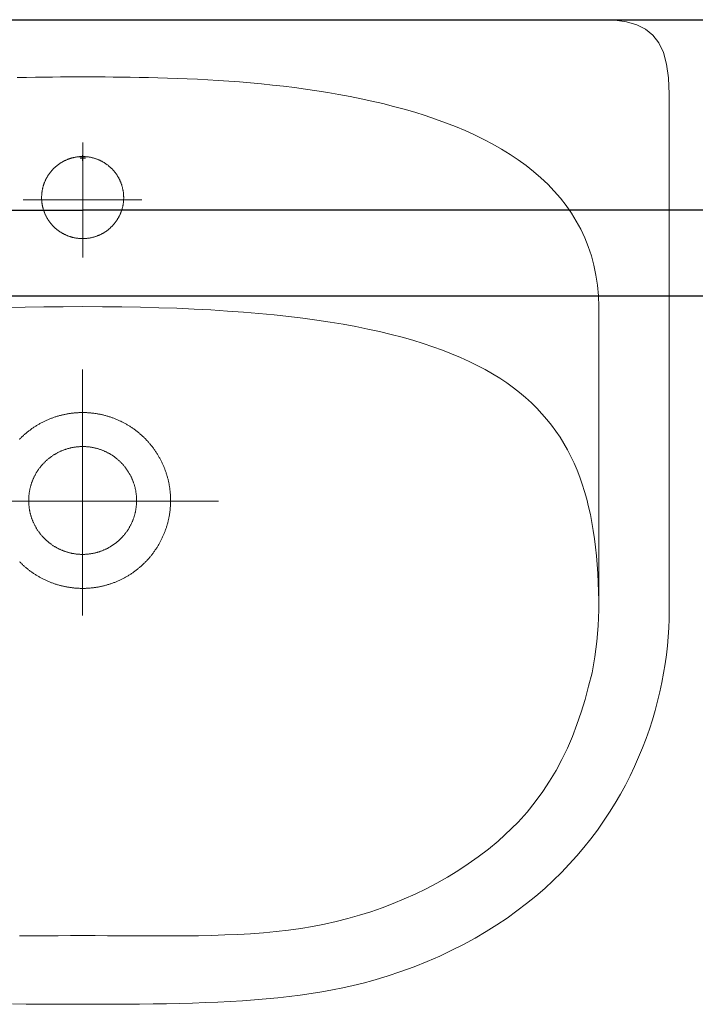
# Model space of a CAD drawing. Header units: centimetres. Extents: x 88729 to 133553, y -16225 to 14174.
# Tile 141 of 231: x 91573 to 91602, y -6668 to -6626. Entities that reach past the tile are written whole.
import ezdxf
from ezdxf.enums import TextEntityAlignment as Align

# ---------------------------------------------------------------- set-up
doc = ezdxf.new("R2010")
doc.units = ezdxf.units.CM
doc.layers.add('A-ARMATURA', color=252, linetype='Continuous', lineweight=5)
doc.layers.add('E_Istn_pozostaje', color=132, linetype='Continuous', lineweight=25)
doc.layers.add('E_PODKLAD', color=7, linetype='Continuous')
doc.layers.add('R-MET-IWE', color=252, linetype='Continuous')
doc.styles.get("Standard").update_dxf_attribs({"font": 'txt.shx'})

# ---------------------------------------------------------------- blocks, each defined once
blk = doc.blocks.new('RLX_F50_18W')
at = {"ltscale": 0.1}
for p, q in [((-5.9, -31.5), (-5.9, 31.5)), ((5.9, 31.5), (5.9, -31.5)), ((-2.224, 27.739), (-2.224, 0)), ((-2.224, -27.739), (-2.224, 0)), ((-0.118, 0), (0, 0)), ((0, -0.118), (0, 0.118)), ((0, 0), (0.118, 0))]:
    blk.add_line(p, q, dxfattribs=at)
at = {"ltscale": 0.1, "flags": 9}
blk.add_attdef('RLXLUM', (0, 0), '', height=0.1, dxfattribs=at)
blk = doc.blocks.new('A$C3A7D2EB8')
at = {"layer": 'A-ARMATURA'}
for p, q in [((1.75, 12.947), (1.75, 12.947)), ((2.3, 0.027), (2.3, 0.027))]:
    blk.add_line(p, q, dxfattribs=at)
for points in [[(2.986, -21.449), (2.406, -21.456), (1.816, -21.46), (1.217, -21.463), (0.609, -21.465), (-0.008, -21.465), (-0.008, -21.465), (-0.625, -21.465), (-1.233, -21.463), (-1.832, -21.46), (-2.421, -21.456), (-3.002, -21.449), (-3.573, -21.44), (-4.136, -21.428), (-4.689, -21.413), (-5.234, -21.394), (-5.77, -21.372), (-6.297, -21.345), (-6.816, -21.313), (-7.325, -21.277), (-7.827, -21.235), (-8.319, -21.188), (-8.804, -21.134), (-9.279, -21.075), (-9.747, -21.008), (-10.206, -20.934), (-10.657, -20.853), (-11.099, -20.764), (-11.534, -20.667), (-11.96, -20.561), (-12.379, -20.446), (-12.379, -20.446), (-12.982, -20.264), (-13.568, -20.068), (-14.137, -19.859), (-14.689, -19.639), (-15.225, -19.406), (-15.744, -19.162), (-16.246, -18.907), (-16.733, -18.641), (-17.203, -18.365), (-17.658, -18.08), (-18.097, -17.784), (-18.521, -17.48), (-18.929, -17.167), (-19.322, -16.846), (-19.701, -16.518), (-20.064, -16.181), (-20.413, -15.838), (-20.748, -15.488), (-21.069, -15.132), (-21.375, -14.771), (-21.668, -14.404), (-21.947, -14.032), (-22.212, -13.655), (-22.464, -13.274), (-22.703, -12.89), (-22.93, -12.502), (-23.143, -12.111), (-23.344, -11.717), (-23.532, -11.322), (-23.708, -10.925), (-23.872, -10.526), (-24.024, -10.127), (-24.165, -9.727), (-24.294, -9.327), (-24.411, -8.927), (-24.518, -8.528), (-24.613, -8.13), (-24.698, -7.734), (-24.772, -7.339), (-24.836, -6.947), (-24.889, -6.557), (-24.932, -6.171), (-24.966, -5.788), (-24.989, -5.409), (-25.003, -5.035), (-25.008, -4.665), (-25.008, -4.665), (-25.008, 17.362), (-24.981, 18.054), (-24.899, 18.645), (-24.762, 19.142), (-24.568, 19.551), (-24.315, 19.879), (-24.002, 20.133), (-23.629, 20.319), (-23.193, 20.443), (-22.695, 20.513), (-22.131, 20.535), (-0.008, 20.535), (22.115, 20.535)], [(2.786, 18.068), (2.395, 18.076), (2.015, 18.082), (1.646, 18.086), (1.289, 18.089), (0.944, 18.091), (0.613, 18.092), (0.295, 18.093), (-0.008, 18.093), (-0.008, 18.093), (-0.311, 18.093), (-0.628, 18.092), (-0.96, 18.091), (-1.304, 18.089), (-1.661, 18.086), (-2.03, 18.082), (-2.411, 18.076), (-2.802, 18.068), (-3.203, 18.059), (-3.613, 18.047), (-4.032, 18.032), (-4.459, 18.015), (-4.894, 17.994), (-5.335, 17.971), (-5.783, 17.944), (-6.236, 17.913), (-6.694, 17.878), (-7.156, 17.839), (-7.622, 17.795), (-8.09, 17.747), (-8.562, 17.694), (-9.034, 17.636), (-9.508, 17.572), (-9.983, 17.503), (-10.457, 17.427), (-10.93, 17.346), (-11.402, 17.258), (-11.871, 17.164), (-12.338, 17.063), (-12.802, 16.954), (-13.261, 16.838), (-13.716, 16.715), (-14.165, 16.584), (-14.608, 16.445), (-15.045, 16.297), (-15.475, 16.141), (-15.896, 15.976), (-16.31, 15.802), (-16.714, 15.619), (-17.108, 15.427), (-17.491, 15.224), (-17.864, 15.012), (-18.225, 14.789), (-18.574, 14.556), (-18.909, 14.312), (-19.231, 14.058), (-19.539, 13.792), (-19.832, 13.514), (-20.109, 13.225), (-20.37, 12.924), (-20.614, 12.611), (-20.841, 12.286), (-21.05, 11.947), (-21.24, 11.596), (-21.41, 11.232), (-21.561, 10.855), (-21.691, 10.464), (-21.799, 10.059), (-21.886, 9.64), (-21.95, 9.206), (-21.991, 8.758), (-22.008, 8.296), (-22.008, 8.296), (-22.008, -4.636), (-21.981, -5.32), (-21.924, -5.987), (-21.837, -6.649), (-21.72, -7.32), (-21.577, -7.901), (-21.424, -8.462), (-21.257, -9.005), (-21.077, -9.531), (-20.881, -10.041), (-20.668, -10.536), (-20.437, -11.017), (-20.186, -11.487), (-19.913, -11.945), (-19.617, -12.393), (-19.296, -12.832), (-18.95, -13.264), (-18.576, -13.689), (-17.721, -14.505), (-17.299, -14.846), (-16.87, -15.17), (-16.436, -15.476), (-15.997, -15.766), (-15.551, -16.039), (-15.101, -16.295), (-14.644, -16.536), (-14.183, -16.762), (-13.716, -16.972), (-13.244, -17.168), (-12.767, -17.348), (-12.285, -17.515), (-11.799, -17.668), (-11.307, -17.807), (-10.811, -17.932), (-10.311, -18.045), (-9.806, -18.145), (-9.297, -18.233), (-8.776, -18.303), (-8.246, -18.362), (-7.708, -18.412), (-7.163, -18.452), (-6.612, -18.484), (-6.058, -18.508), (-5.5, -18.526), (-4.94, -18.539), (-4.379, -18.546), (-3.819, -18.55), (-3.26, -18.55), (-2.704, -18.548), (-2.152, -18.545), (-1.605, -18.541), (-1.065, -18.538), (-0.532, -18.535), (-0.008, -18.535), (0.516, -18.535), (1.049, -18.538), (1.589, -18.541), (2.136, -18.545), (2.688, -18.548)], [(-0.008, 10.387), (-0.008, 15.291)], [(-2.53, 12.856), (2.53, 12.856)], [(-0.008, 8.296), (-0.85, 8.293), (-1.672, 8.284), (-2.472, 8.269), (-3.252, 8.249), (-4.012, 8.223), (-4.752, 8.19), (-5.472, 8.152), (-6.173, 8.108), (-6.854, 8.058), (-7.517, 8.002), (-8.16, 7.941), (-8.785, 7.873), (-9.392, 7.799), (-9.981, 7.719), (-10.552, 7.633), (-11.106, 7.541), (-11.642, 7.443), (-12.162, 7.339), (-12.665, 7.229), (-13.151, 7.113), (-13.621, 6.991), (-14.075, 6.862), (-14.513, 6.728), (-14.935, 6.587), (-15.343, 6.44), (-15.735, 6.287), (-16.113, 6.128), (-16.476, 5.962), (-16.825, 5.79), (-17.16, 5.613), (-17.481, 5.428), (-17.789, 5.238), (-18.084, 5.041), (-18.365, 4.838), (-18.634, 4.629), (-18.89, 4.413), (-19.134, 4.191), (-19.366, 3.962), (-19.586, 3.727), (-19.795, 3.486), (-19.992, 3.239), (-20.179, 2.985), (-20.355, 2.724), (-20.52, 2.457), (-20.675, 2.184), (-20.82, 1.904), (-20.955, 1.617), (-21.081, 1.325), (-21.197, 1.025), (-21.305, 0.719), (-21.404, 0.407), (-21.494, 0.088), (-21.576, -0.238), (-21.65, -0.57), (-21.716, -0.909), (-21.775, -1.255), (-21.826, -1.607), (-21.871, -1.966), (-21.909, -2.331), (-21.94, -2.703), (-21.965, -3.082), (-21.984, -3.468), (-21.997, -3.86), (-22.005, -4.259), (-22.008, -4.665)], [(3.237, 8.249), (2.457, 8.269), (1.656, 8.284), (0.835, 8.293), (-0.008, 8.296)], [(0, -4.88), (0, 5.618)], [(2.696, 2.634), (2.673, 2.658), (2.649, 2.682), (2.625, 2.705), (2.601, 2.729), (2.577, 2.752), (2.552, 2.775), (2.528, 2.797), (2.503, 2.82), (2.478, 2.842), (2.452, 2.864), (2.427, 2.886), (2.401, 2.908), (2.375, 2.929), (2.349, 2.95), (2.323, 2.971), (2.296, 2.992), (2.27, 3.012), (2.243, 3.032), (2.216, 3.052), (2.189, 3.072), (2.161, 3.092), (2.134, 3.111), (2.106, 3.13), (2.078, 3.148), (2.05, 3.167), (2.022, 3.185), (1.994, 3.203), (1.965, 3.221), (1.937, 3.238), (1.908, 3.256), (1.879, 3.272), (1.85, 3.289), (1.821, 3.306), (1.791, 3.322), (1.762, 3.338), (1.732, 3.353), (1.702, 3.369), (1.672, 3.384), (1.642, 3.399), (1.612, 3.413), (1.581, 3.427), (1.551, 3.441), (1.52, 3.455), (1.489, 3.469), (1.459, 3.482), (1.428, 3.495), (1.397, 3.507), (1.365, 3.52), (1.334, 3.532), (1.303, 3.544), (1.271, 3.555), (1.239, 3.566), (1.208, 3.577), (1.176, 3.588), (1.144, 3.598), (1.112, 3.608), (1.08, 3.618), (1.048, 3.628), (1.015, 3.637), (0.983, 3.646), (0.951, 3.655), (0.918, 3.663), (0.886, 3.671), (0.853, 3.679), (0.82, 3.686), (0.787, 3.694), (0.755, 3.7), (0.722, 3.707), (0.689, 3.713), (0.656, 3.719), (0.623, 3.725), (0.59, 3.731), (0.556, 3.736), (0.523, 3.74), (0.49, 3.745), (0.457, 3.749), (0.423, 3.753), (0.39, 3.757), (0.357, 3.76), (0.323, 3.763), (0.29, 3.766), (0.256, 3.768), (0.223, 3.771), (0.189, 3.772), (0.156, 3.774), (0.122, 3.775), (0.089, 3.776), (0.055, 3.777), (0.021, 3.777), (-0.012, 3.777), (-0.046, 3.777), (-0.079, 3.776), (-0.113, 3.775), (-0.146, 3.774), (-0.18, 3.773), (-0.213, 3.771), (-0.247, 3.769), (-0.28, 3.767), (-0.314, 3.764), (-0.347, 3.761), (-0.381, 3.758), (-0.414, 3.754), (-0.447, 3.75), (-0.481, 3.746), (-0.514, 3.742), (-0.547, 3.737), (-0.58, 3.732), (-0.614, 3.727), (-0.647, 3.721), (-0.68, 3.715), (-0.713, 3.709), (-0.746, 3.702), (-0.778, 3.695), (-0.811, 3.688), (-0.844, 3.681), (-0.877, 3.673), (-0.909, 3.665), (-0.942, 3.657), (-0.974, 3.648), (-1.007, 3.64), (-1.039, 3.63), (-1.071, 3.621), (-1.103, 3.611), (-1.135, 3.601), (-1.167, 3.591), (-1.199, 3.58), (-1.231, 3.569), (-1.262, 3.558), (-1.294, 3.547), (-1.325, 3.535), (-1.357, 3.523), (-1.388, 3.511), (-1.419, 3.498), (-1.45, 3.485), (-1.481, 3.472), (-1.512, 3.459), (-1.542, 3.445), (-1.573, 3.431), (-1.603, 3.417), (-1.634, 3.403), (-1.664, 3.388), (-1.694, 3.373), (-1.724, 3.358), (-1.753, 3.342), (-1.783, 3.326), (-1.812, 3.31), (-1.842, 3.294), (-1.871, 3.277), (-1.9, 3.26), (-1.929, 3.243), (-1.958, 3.226), (-1.986, 3.208), (-2.014, 3.19), (-2.043, 3.172), (-2.071, 3.154), (-2.099, 3.135), (-2.126, 3.116), (-2.154, 3.097), (-2.181, 3.077), (-2.209, 3.058), (-2.236, 3.038), (-2.262, 3.018), (-2.289, 2.997), (-2.316, 2.977), (-2.342, 2.956), (-2.368, 2.935), (-2.394, 2.914), (-2.42, 2.892), (-2.445, 2.87), (-2.471, 2.848), (-2.496, 2.826), (-2.521, 2.804), (-2.545, 2.781), (-2.57, 2.758), (-2.594, 2.735), (-2.618, 2.712), (-2.642, 2.688), (-2.666, 2.664), (-2.69, 2.64), (-2.713, 2.616), (-2.736, 2.592), (-2.759, 2.567), (-2.781, 2.542), (-2.804, 2.517), (-2.826, 2.492), (-2.848, 2.467), (-2.87, 2.441), (-2.891, 2.415), (-2.912, 2.389), (-2.933, 2.363), (-2.954, 2.337), (-2.975, 2.31), (-2.995, 2.284), (-3.015, 2.257), (-3.035, 2.23), (-3.055, 2.202), (-3.074, 2.175), (-3.093, 2.147), (-3.112, 2.12), (-3.13, 2.092), (-3.149, 2.064), (-3.167, 2.035), (-3.185, 2.007), (-3.202, 1.978), (-3.22, 1.95), (-3.237, 1.921), (-3.254, 1.892), (-3.27, 1.863), (-3.286, 1.833), (-3.302, 1.804), (-3.318, 1.774), (-3.334, 1.744), (-3.349, 1.714), (-3.364, 1.684), (-3.379, 1.654), (-3.393, 1.624), (-3.407, 1.593), (-3.421, 1.563), (-3.435, 1.532), (-3.448, 1.501), (-3.461, 1.47), (-3.474, 1.439), (-3.486, 1.408), (-3.499, 1.377), (-3.511, 1.346), (-3.522, 1.314), (-3.534, 1.283), (-3.545, 1.251), (-3.555, 1.219), (-3.566, 1.187), (-3.576, 1.155), (-3.586, 1.123), (-3.596, 1.091), (-3.605, 1.059), (-3.614, 1.027), (-3.623, 0.994), (-3.632, 0.962), (-3.64, 0.929), (-3.648, 0.897), (-3.655, 0.864), (-3.663, 0.831), (-3.67, 0.798), (-3.677, 0.766), (-3.683, 0.733), (-3.689, 0.7), (-3.695, 0.667), (-3.701, 0.633), (-3.706, 0.6), (-3.711, 0.567), (-3.716, 0.534), (-3.72, 0.501), (-3.724, 0.467), (-3.728, 0.434), (-3.731, 0.401), (-3.735, 0.367), (-3.737, 0.334), (-3.74, 0.3), (-3.742, 0.267), (-3.744, 0.233), (-3.746, 0.2), (-3.747, 0.166), (-3.748, 0.133), (-3.749, 0.099), (-3.75, 0.066), (-3.75, 0.032), (-3.75, -0.002), (-3.749, -0.035), (-3.749, -0.069), (-3.748, -0.102), (-3.746, -0.136), (-3.745, -0.169), (-3.743, -0.203), (-3.741, -0.236), (-3.738, -0.27), (-3.735, -0.303), (-3.732, -0.337), (-3.729, -0.37), (-3.725, -0.403), (-3.721, -0.437), (-3.717, -0.47), (-3.712, -0.503), (-3.707, -0.536), (-3.702, -0.57), (-3.697, -0.603), (-3.691, -0.636), (-3.685, -0.669), (-3.678, -0.702), (-3.672, -0.735), (-3.665, -0.767), (-3.658, -0.8), (-3.65, -0.833), (-3.642, -0.866), (-3.634, -0.898), (-3.626, -0.931), (-3.617, -0.963), (-3.608, -0.995), (-3.599, -1.028), (-3.589, -1.06), (-3.579, -1.092), (-3.569, -1.124), (-3.559, -1.156), (-3.548, -1.188), (-3.537, -1.219), (-3.525, -1.251), (-3.514, -1.282), (-3.502, -1.314), (-3.49, -1.345), (-3.477, -1.376), (-3.465, -1.407), (-3.452, -1.438), (-3.439, -1.469), (-3.425, -1.5), (-3.411, -1.53), (-3.397, -1.561), (-3.383, -1.591), (-3.368, -1.621), (-3.353, -1.652), (-3.338, -1.681), (-3.323, -1.711), (-3.307, -1.741), (-3.291, -1.77), (-3.275, -1.8), (-3.258, -1.829), (-3.242, -1.858), (-3.225, -1.887), (-3.207, -1.916), (-3.19, -1.945), (-3.172, -1.973), (-3.154, -2.001), (-3.136, -2.029), (-3.117, -2.057), (-3.098, -2.085), (-3.079, -2.113), (-3.06, -2.14), (-3.041, -2.168), (-3.021, -2.195), (-3.001, -2.222), (-2.981, -2.248), (-2.96, -2.275), (-2.939, -2.301), (-2.918, -2.328), (-2.897, -2.354), (-2.876, -2.38), (-2.854, -2.405), (-2.832, -2.431), (-2.81, -2.456), (-2.788, -2.481), (-2.765, -2.506), (-2.742, -2.53), (-2.719, -2.555), (-2.696, -2.579), (-2.673, -2.603), (-2.649, -2.627), (-2.625, -2.651), (-2.601, -2.674), (-2.577, -2.697), (-2.552, -2.72), (-2.528, -2.743), (-2.503, -2.765), (-2.478, -2.788), (-2.452, -2.81), (-2.427, -2.832), (-2.401, -2.853), (-2.375, -2.874), (-2.349, -2.896), (-2.323, -2.917), (-2.297, -2.937), (-2.27, -2.958), (-2.243, -2.978), (-2.216, -2.998), (-2.189, -3.018), (-2.162, -3.037), (-2.134, -3.056), (-2.107, -3.075), (-2.079, -3.094), (-2.051, -3.112), (-2.023, -3.131), (-1.994, -3.149), (-1.966, -3.166), (-1.937, -3.184), (-1.908, -3.201), (-1.879, -3.218), (-1.85, -3.235), (-1.821, -3.251), (-1.791, -3.267), (-1.762, -3.283), (-1.732, -3.299), (-1.702, -3.314), (-1.672, -3.329), (-1.642, -3.344), (-1.612, -3.359), (-1.582, -3.373), (-1.551, -3.387), (-1.521, -3.401), (-1.49, -3.414), (-1.459, -3.427), (-1.428, -3.44), (-1.397, -3.453), (-1.366, -3.465), (-1.334, -3.477), (-1.303, -3.489), (-1.271, -3.501), (-1.24, -3.512), (-1.208, -3.523), (-1.176, -3.534), (-1.144, -3.544), (-1.112, -3.554), (-1.08, -3.564), (-1.048, -3.573), (-1.016, -3.583), (-0.983, -3.592), (-0.951, -3.6), (-0.919, -3.609), (-0.886, -3.617), (-0.853, -3.624), (-0.821, -3.632), (-0.788, -3.639), (-0.755, -3.646), (-0.722, -3.653), (-0.689, -3.659), (-0.656, -3.665), (-0.623, -3.671), (-0.59, -3.676), (-0.557, -3.681), (-0.523, -3.686), (-0.49, -3.691), (-0.457, -3.695), (-0.424, -3.699), (-0.39, -3.702), (-0.357, -3.706), (-0.323, -3.709), (-0.29, -3.712), (-0.256, -3.714), (-0.223, -3.716), (-0.189, -3.718), (-0.156, -3.72), (-0.122, -3.721), (-0.089, -3.722), (-0.055, -3.722), (-0.022, -3.723), (0.012, -3.723), (0.045, -3.723), (0.079, -3.722), (0.112, -3.721), (0.146, -3.72), (0.18, -3.719), (0.213, -3.717), (0.247, -3.715), (0.28, -3.712), (0.314, -3.71), (0.347, -3.707), (0.38, -3.703), (0.414, -3.7), (0.447, -3.696), (0.48, -3.692), (0.514, -3.687), (0.547, -3.683), (0.58, -3.678), (0.613, -3.672), (0.646, -3.667), (0.679, -3.661), (0.712, -3.655), (0.745, -3.648), (0.778, -3.641), (0.811, -3.634), (0.844, -3.627), (0.876, -3.619), (0.909, -3.611), (0.941, -3.603), (0.974, -3.594), (1.006, -3.585), (1.039, -3.576), (1.071, -3.567), (1.103, -3.557), (1.135, -3.547), (1.167, -3.537), (1.199, -3.526), (1.23, -3.515), (1.262, -3.504), (1.294, -3.493), (1.325, -3.481), (1.356, -3.469), (1.388, -3.457), (1.419, -3.444), (1.45, -3.431), (1.481, -3.418), (1.511, -3.405), (1.542, -3.391), (1.573, -3.377), (1.603, -3.363), (1.633, -3.348), (1.663, -3.334), (1.693, -3.319), (1.723, -3.303), (1.753, -3.288), (1.783, -3.272), (1.812, -3.256), (1.841, -3.24), (1.871, -3.223), (1.9, -3.206), (1.928, -3.189), (1.957, -3.172), (1.986, -3.154), (2.014, -3.136), (2.042, -3.118), (2.07, -3.099), (2.098, -3.081), (2.126, -3.062), (2.154, -3.043), (2.181, -3.023), (2.208, -3.004), (2.235, -2.984), (2.262, -2.964), (2.289, -2.943), (2.315, -2.923), (2.342, -2.902), (2.368, -2.881), (2.394, -2.859), (2.419, -2.838), (2.445, -2.816), (2.47, -2.794), (2.495, -2.772), (2.52, -2.75), (2.545, -2.727), (2.57, -2.704), (2.594, -2.681), (2.618, -2.658), (2.642, -2.634), (2.666, -2.61), (2.689, -2.586)], [(4.88, 0), (-5.799, 0)]]:
    blk.add_lwpolyline(points, dxfattribs=at)
for points in [[(1.75, 12.945), (1.75, 12.968), (1.749, 12.991), (1.748, 13.014), (1.747, 13.037), (1.746, 13.059), (1.745, 13.082), (1.743, 13.105), (1.74, 13.128), (1.738, 13.151), (1.735, 13.173), (1.732, 13.196), (1.729, 13.219), (1.725, 13.241), (1.721, 13.264), (1.717, 13.286), (1.712, 13.309), (1.707, 13.331), (1.702, 13.354), (1.696, 13.376), (1.691, 13.398), (1.685, 13.42), (1.678, 13.442), (1.672, 13.464), (1.665, 13.486), (1.658, 13.508), (1.65, 13.529), (1.642, 13.551), (1.634, 13.572), (1.626, 13.594), (1.617, 13.615), (1.608, 13.636), (1.599, 13.657), (1.59, 13.678), (1.58, 13.699), (1.57, 13.719), (1.56, 13.74), (1.549, 13.76), (1.539, 13.78), (1.528, 13.8), (1.516, 13.82), (1.505, 13.84), (1.493, 13.86), (1.481, 13.879), (1.469, 13.898), (1.456, 13.917), (1.443, 13.936), (1.43, 13.955), (1.417, 13.974), (1.403, 13.992), (1.389, 14.011), (1.375, 14.029), (1.361, 14.047), (1.347, 14.064), (1.332, 14.082), (1.317, 14.099), (1.302, 14.116), (1.286, 14.133), (1.271, 14.15), (1.255, 14.167), (1.239, 14.183), (1.222, 14.199), (1.206, 14.215), (1.189, 14.231), (1.172, 14.246), (1.155, 14.261), (1.138, 14.276), (1.12, 14.291), (1.103, 14.306), (1.085, 14.32), (1.067, 14.334), (1.049, 14.348), (1.03, 14.362), (1.012, 14.375), (0.993, 14.388), (0.974, 14.401), (0.955, 14.413), (0.935, 14.426), (0.916, 14.438), (0.896, 14.45), (0.877, 14.461), (0.857, 14.473), (0.837, 14.484), (0.817, 14.495), (0.796, 14.505), (0.776, 14.516), (0.755, 14.526), (0.734, 14.535), (0.714, 14.545), (0.693, 14.554), (0.671, 14.563), (0.65, 14.572), (0.629, 14.58), (0.608, 14.588), (0.586, 14.596), (0.564, 14.603), (0.543, 14.611), (0.521, 14.618), (0.499, 14.624), (0.477, 14.631), (0.455, 14.637), (0.433, 14.643), (0.41, 14.648), (0.388, 14.653), (0.366, 14.658), (0.343, 14.663), (0.321, 14.667), (0.298, 14.671), (0.276, 14.675), (0.253, 14.679), (0.23, 14.682), (0.208, 14.685), (0.185, 14.687), (0.162, 14.689), (0.139, 14.691), (0.116, 14.693), (0.094, 14.694), (0.071, 14.696), (0.048, 14.696), (0.025, 14.697), (0.002, 14.697), (-0.021, 14.697), (-0.044, 14.696), (-0.067, 14.696), (-0.09, 14.695), (-0.112, 14.693), (-0.135, 14.692), (-0.158, 14.69), (-0.181, 14.688), (-0.204, 14.685), (-0.226, 14.682), (-0.249, 14.679), (-0.272, 14.676), (-0.294, 14.672), (-0.317, 14.668), (-0.339, 14.664), (-0.362, 14.659), (-0.384, 14.654), (-0.407, 14.649), (-0.429, 14.644), (-0.451, 14.638), (-0.473, 14.632), (-0.495, 14.625), (-0.517, 14.619), (-0.539, 14.612), (-0.561, 14.605), (-0.582, 14.597), (-0.604, 14.59), (-0.625, 14.581), (-0.647, 14.573), (-0.668, 14.565), (-0.689, 14.556), (-0.71, 14.547), (-0.731, 14.537), (-0.752, 14.527), (-0.772, 14.517), (-0.793, 14.507), (-0.813, 14.497), (-0.833, 14.486), (-0.853, 14.475), (-0.873, 14.464), (-0.893, 14.452), (-0.913, 14.44), (-0.932, 14.428), (-0.951, 14.416), (-0.971, 14.403), (-0.989, 14.39), (-1.008, 14.377), (-1.027, 14.364), (-1.045, 14.35), (-1.064, 14.337), (-1.082, 14.323), (-1.1, 14.308), (-1.117, 14.294), (-1.135, 14.279), (-1.152, 14.264), (-1.169, 14.249), (-1.186, 14.234), (-1.203, 14.218), (-1.22, 14.202), (-1.236, 14.186), (-1.252, 14.17), (-1.268, 14.153), (-1.284, 14.136), (-1.299, 14.12), (-1.314, 14.103), (-1.329, 14.085), (-1.344, 14.068), (-1.359, 14.05), (-1.373, 14.032), (-1.387, 14.014), (-1.401, 13.996), (-1.415, 13.977), (-1.428, 13.959), (-1.441, 13.94), (-1.454, 13.921), (-1.467, 13.902), (-1.479, 13.883), (-1.491, 13.863), (-1.503, 13.844), (-1.515, 13.824), (-1.526, 13.804), (-1.537, 13.784), (-1.548, 13.764), (-1.558, 13.743), (-1.569, 13.723), (-1.579, 13.702), (-1.588, 13.682), (-1.598, 13.661), (-1.607, 13.64), (-1.616, 13.619), (-1.625, 13.598), (-1.633, 13.576), (-1.641, 13.555), (-1.649, 13.533), (-1.656, 13.512), (-1.664, 13.49), (-1.671, 13.468), (-1.677, 13.446), (-1.684, 13.424), (-1.69, 13.402), (-1.696, 13.38), (-1.701, 13.358), (-1.706, 13.335), (-1.711, 13.313), (-1.716, 13.291), (-1.72, 13.268), (-1.724, 13.246), (-1.728, 13.223), (-1.732, 13.2), (-1.735, 13.178), (-1.738, 13.155), (-1.74, 13.132), (-1.742, 13.109), (-1.744, 13.087), (-1.746, 13.064), (-1.748, 13.041), (-1.749, 13.018), (-1.749, 12.995), (-1.75, 12.972), (-1.75, 12.949), (-1.75, 12.926), (-1.75, 12.903), (-1.749, 12.881), (-1.748, 12.858), (-1.746, 12.835), (-1.745, 12.812), (-1.743, 12.789), (-1.741, 12.766), (-1.738, 12.744), (-1.735, 12.721), (-1.732, 12.698), (-1.729, 12.676), (-1.725, 12.653), (-1.721, 12.63), (-1.717, 12.608), (-1.712, 12.585), (-1.707, 12.563), (-1.702, 12.541), (-1.697, 12.519), (-1.691, 12.496), (-1.685, 12.474), (-1.679, 12.452), (-1.672, 12.43), (-1.665, 12.408), (-1.658, 12.387), (-1.65, 12.365), (-1.643, 12.344), (-1.635, 12.322), (-1.626, 12.301), (-1.618, 12.28), (-1.609, 12.258), (-1.6, 12.237), (-1.59, 12.216), (-1.581, 12.196), (-1.571, 12.175), (-1.56, 12.155), (-1.55, 12.134), (-1.539, 12.114), (-1.528, 12.094), (-1.517, 12.074), (-1.505, 12.054), (-1.493, 12.035), (-1.481, 12.015), (-1.469, 11.996), (-1.456, 11.977), (-1.444, 11.958), (-1.43, 11.939), (-1.417, 11.92), (-1.404, 11.902), (-1.39, 11.884), (-1.376, 11.866), (-1.361, 11.848), (-1.347, 11.83), (-1.332, 11.812), (-1.317, 11.795), (-1.302, 11.778), (-1.287, 11.761), (-1.271, 11.744), (-1.255, 11.728), (-1.239, 11.711), (-1.223, 11.695), (-1.206, 11.679), (-1.19, 11.664), (-1.173, 11.648), (-1.156, 11.633), (-1.138, 11.618), (-1.121, 11.603), (-1.103, 11.589), (-1.085, 11.574), (-1.067, 11.56), (-1.049, 11.546), (-1.031, 11.533), (-1.012, 11.519), (-0.993, 11.506), (-0.974, 11.493), (-0.955, 11.481), (-0.936, 11.468), (-0.916, 11.456), (-0.897, 11.444), (-0.877, 11.433), (-0.857, 11.421), (-0.837, 11.41), (-0.817, 11.4), (-0.797, 11.389), (-0.776, 11.379), (-0.756, 11.369), (-0.735, 11.359), (-0.714, 11.349), (-0.693, 11.34), (-0.672, 11.331), (-0.651, 11.323), (-0.629, 11.314), (-0.608, 11.306), (-0.586, 11.298), (-0.565, 11.291), (-0.543, 11.284), (-0.521, 11.277), (-0.499, 11.27), (-0.477, 11.263), (-0.455, 11.257), (-0.433, 11.252), (-0.411, 11.246), (-0.389, 11.241), (-0.366, 11.236), (-0.344, 11.231), (-0.321, 11.227), (-0.299, 11.223), (-0.276, 11.219), (-0.254, 11.216), (-0.231, 11.212), (-0.208, 11.21), (-0.185, 11.207), (-0.163, 11.205), (-0.14, 11.203), (-0.117, 11.201), (-0.094, 11.2), (-0.071, 11.199), (-0.048, 11.198), (-0.025, 11.197), (-0.002, 11.197), (0.02, 11.197), (0.043, 11.198), (0.066, 11.198), (0.089, 11.199), (0.112, 11.201), (0.135, 11.202), (0.158, 11.204), (0.18, 11.206), (0.203, 11.209), (0.226, 11.212), (0.249, 11.215), (0.271, 11.218), (0.294, 11.222), (0.316, 11.226), (0.339, 11.23), (0.361, 11.235), (0.384, 11.24), (0.406, 11.245), (0.428, 11.25), (0.45, 11.256), (0.473, 11.262), (0.495, 11.269), (0.517, 11.275), (0.538, 11.282), (0.56, 11.289), (0.582, 11.297), (0.603, 11.305), (0.625, 11.313), (0.646, 11.321), (0.667, 11.329), (0.688, 11.338), (0.709, 11.348), (0.73, 11.357), (0.751, 11.367), (0.772, 11.377), (0.792, 11.387), (0.813, 11.397), (0.833, 11.408), (0.853, 11.419), (0.873, 11.43), (0.893, 11.442), (0.912, 11.454), (0.932, 11.466), (0.951, 11.478), (0.97, 11.491), (0.989, 11.504), (1.008, 11.517), (1.027, 11.53), (1.045, 11.544), (1.063, 11.557), (1.081, 11.571), (1.099, 11.586), (1.117, 11.6), (1.135, 11.615), (1.152, 11.63), (1.169, 11.645), (1.186, 11.66), (1.203, 11.676), (1.219, 11.692), (1.236, 11.708), (1.252, 11.724), (1.268, 11.741), (1.283, 11.757), (1.299, 11.774), (1.314, 11.792), (1.329, 11.809), (1.344, 11.826), (1.358, 11.844), (1.373, 11.862), (1.387, 11.88), (1.401, 11.898), (1.414, 11.917), (1.428, 11.935), (1.441, 11.954), (1.454, 11.973), (1.466, 11.992), (1.479, 12.011), (1.491, 12.031), (1.503, 12.05), (1.514, 12.07), (1.525, 12.09), (1.537, 12.11), (1.547, 12.13), (1.558, 12.15), (1.568, 12.171), (1.578, 12.192), (1.588, 12.212), (1.597, 12.233), (1.607, 12.254), (1.616, 12.275), (1.624, 12.296), (1.633, 12.318), (1.641, 12.339), (1.649, 12.361), (1.656, 12.382), (1.663, 12.404), (1.67, 12.426), (1.677, 12.448), (1.683, 12.47), (1.689, 12.492), (1.695, 12.514), (1.701, 12.536), (1.706, 12.559), (1.711, 12.581), (1.716, 12.603), (1.72, 12.626), (1.724, 12.648), (1.728, 12.671), (1.731, 12.694), (1.734, 12.716), (1.737, 12.739), (1.74, 12.762), (1.742, 12.785), (1.744, 12.807), (1.746, 12.83), (1.747, 12.853), (1.748, 12.876), (1.749, 12.899), (1.75, 12.922), (1.75, 12.945)], [(2.3, 0.024), (2.3, 0.051), (2.299, 0.077), (2.299, 0.103), (2.297, 0.13), (2.296, 0.156), (2.295, 0.182), (2.293, 0.208), (2.29, 0.234), (2.288, 0.26), (2.285, 0.287), (2.282, 0.313), (2.279, 0.339), (2.275, 0.365), (2.271, 0.391), (2.267, 0.417), (2.262, 0.443), (2.257, 0.468), (2.252, 0.494), (2.246, 0.52), (2.241, 0.545), (2.235, 0.571), (2.228, 0.596), (2.222, 0.622), (2.215, 0.647), (2.207, 0.673), (2.2, 0.698), (2.192, 0.723), (2.184, 0.748), (2.176, 0.773), (2.167, 0.797), (2.158, 0.822), (2.149, 0.847), (2.139, 0.871), (2.13, 0.896), (2.119, 0.92), (2.109, 0.944), (2.099, 0.968), (2.088, 0.992), (2.076, 1.016), (2.065, 1.039), (2.053, 1.063), (2.041, 1.086), (2.029, 1.11), (2.017, 1.133), (2.004, 1.156), (1.991, 1.179), (1.978, 1.201), (1.964, 1.224), (1.95, 1.246), (1.936, 1.268), (1.922, 1.29), (1.907, 1.312), (1.892, 1.334), (1.877, 1.355), (1.862, 1.377), (1.847, 1.398), (1.831, 1.419), (1.815, 1.44), (1.799, 1.46), (1.782, 1.481), (1.765, 1.501), (1.748, 1.521), (1.731, 1.541), (1.714, 1.561), (1.696, 1.58), (1.678, 1.6), (1.66, 1.619), (1.642, 1.637), (1.623, 1.656), (1.605, 1.675), (1.586, 1.693), (1.567, 1.711), (1.547, 1.729), (1.528, 1.746), (1.508, 1.764), (1.488, 1.781), (1.468, 1.798), (1.448, 1.814), (1.427, 1.831), (1.406, 1.847), (1.386, 1.863), (1.365, 1.878), (1.343, 1.894), (1.322, 1.909), (1.3, 1.924), (1.279, 1.939), (1.257, 1.953), (1.235, 1.968), (1.212, 1.982), (1.19, 1.995), (1.167, 2.009), (1.145, 2.022), (1.122, 2.035), (1.099, 2.048), (1.076, 2.06), (1.052, 2.072), (1.029, 2.084), (1.005, 2.096), (0.982, 2.107), (0.958, 2.118), (0.934, 2.129), (0.91, 2.139), (0.886, 2.15), (0.861, 2.16), (0.837, 2.169), (0.812, 2.179), (0.788, 2.188), (0.763, 2.197), (0.738, 2.205), (0.713, 2.214), (0.688, 2.222), (0.663, 2.229), (0.638, 2.237), (0.613, 2.244), (0.587, 2.251), (0.562, 2.257), (0.536, 2.264), (0.511, 2.27), (0.485, 2.275), (0.459, 2.281), (0.434, 2.286), (0.408, 2.291), (0.382, 2.295), (0.356, 2.299), (0.33, 2.303), (0.304, 2.307), (0.278, 2.31), (0.252, 2.313), (0.226, 2.316), (0.199, 2.318), (0.173, 2.321), (0.147, 2.322), (0.121, 2.324), (0.095, 2.325), (0.068, 2.326), (0.042, 2.327), (0.016, 2.327), (-0.01, 2.327), (-0.037, 2.327), (-0.063, 2.326), (-0.089, 2.325), (-0.116, 2.324), (-0.142, 2.323), (-0.168, 2.321), (-0.194, 2.319), (-0.22, 2.317), (-0.246, 2.314), (-0.273, 2.311), (-0.299, 2.308), (-0.325, 2.304), (-0.351, 2.3), (-0.377, 2.296), (-0.402, 2.292), (-0.428, 2.287), (-0.454, 2.282), (-0.48, 2.277), (-0.506, 2.271), (-0.531, 2.265), (-0.557, 2.259), (-0.582, 2.252), (-0.607, 2.245), (-0.633, 2.238), (-0.658, 2.231), (-0.683, 2.223), (-0.708, 2.215), (-0.733, 2.207), (-0.758, 2.199), (-0.783, 2.19), (-0.807, 2.181), (-0.832, 2.171), (-0.856, 2.162), (-0.881, 2.152), (-0.905, 2.142), (-0.929, 2.131), (-0.953, 2.12), (-0.977, 2.109), (-1.001, 2.098), (-1.024, 2.087), (-1.048, 2.075), (-1.071, 2.063), (-1.094, 2.05), (-1.117, 2.038), (-1.14, 2.025), (-1.163, 2.012), (-1.185, 1.998), (-1.208, 1.985), (-1.23, 1.971), (-1.252, 1.956), (-1.274, 1.942), (-1.296, 1.927), (-1.318, 1.912), (-1.339, 1.897), (-1.36, 1.882), (-1.381, 1.866), (-1.402, 1.85), (-1.423, 1.834), (-1.444, 1.818), (-1.464, 1.801), (-1.484, 1.784), (-1.504, 1.767), (-1.524, 1.75), (-1.543, 1.732), (-1.563, 1.715), (-1.582, 1.697), (-1.601, 1.679), (-1.62, 1.66), (-1.638, 1.642), (-1.657, 1.623), (-1.675, 1.604), (-1.693, 1.584), (-1.71, 1.565), (-1.728, 1.545), (-1.745, 1.526), (-1.762, 1.506), (-1.779, 1.485), (-1.795, 1.465), (-1.812, 1.444), (-1.828, 1.423), (-1.844, 1.403), (-1.859, 1.381), (-1.874, 1.36), (-1.89, 1.339), (-1.904, 1.317), (-1.919, 1.295), (-1.933, 1.273), (-1.948, 1.251), (-1.961, 1.229), (-1.975, 1.206), (-1.988, 1.183), (-2.001, 1.161), (-2.014, 1.138), (-2.027, 1.115), (-2.039, 1.091), (-2.051, 1.068), (-2.063, 1.045), (-2.074, 1.021), (-2.086, 0.997), (-2.096, 0.973), (-2.107, 0.949), (-2.118, 0.925), (-2.128, 0.901), (-2.138, 0.877), (-2.147, 0.852), (-2.156, 0.827), (-2.165, 0.803), (-2.174, 0.778), (-2.183, 0.753), (-2.191, 0.728), (-2.199, 0.703), (-2.206, 0.678), (-2.213, 0.653), (-2.22, 0.627), (-2.227, 0.602), (-2.234, 0.576), (-2.24, 0.551), (-2.245, 0.525), (-2.251, 0.5), (-2.256, 0.474), (-2.261, 0.448), (-2.266, 0.422), (-2.27, 0.396), (-2.274, 0.37), (-2.278, 0.344), (-2.282, 0.318), (-2.285, 0.292), (-2.288, 0.266), (-2.29, 0.24), (-2.293, 0.214), (-2.294, 0.188), (-2.296, 0.161), (-2.298, 0.135), (-2.299, 0.109), (-2.299, 0.083), (-2.3, 0.056), (-2.3, 0.03), (-2.3, 0.004), (-2.3, -0.022), (-2.299, -0.049), (-2.298, -0.075), (-2.297, -0.101), (-2.295, -0.127), (-2.293, -0.154), (-2.291, -0.18), (-2.288, -0.206), (-2.285, -0.232), (-2.282, -0.258), (-2.279, -0.284), (-2.275, -0.31), (-2.271, -0.336), (-2.267, -0.362), (-2.262, -0.388), (-2.257, -0.414), (-2.252, -0.44), (-2.247, -0.465), (-2.241, -0.491), (-2.235, -0.516), (-2.229, -0.542), (-2.222, -0.567), (-2.215, -0.593), (-2.208, -0.618), (-2.2, -0.643), (-2.192, -0.668), (-2.184, -0.693), (-2.176, -0.718), (-2.167, -0.743), (-2.158, -0.768), (-2.149, -0.792), (-2.14, -0.817), (-2.13, -0.841), (-2.12, -0.865), (-2.11, -0.89), (-2.099, -0.914), (-2.088, -0.938), (-2.077, -0.961), (-2.065, -0.985), (-2.054, -1.008), (-2.042, -1.032), (-2.03, -1.055), (-2.017, -1.078), (-2.004, -1.101), (-1.991, -1.124), (-1.978, -1.147), (-1.964, -1.169), (-1.951, -1.192), (-1.937, -1.214), (-1.922, -1.236), (-1.908, -1.258), (-1.893, -1.279), (-1.878, -1.301), (-1.863, -1.322), (-1.847, -1.343), (-1.831, -1.364), (-1.815, -1.385), (-1.799, -1.406), (-1.783, -1.426), (-1.766, -1.447), (-1.749, -1.467), (-1.732, -1.487), (-1.714, -1.506), (-1.697, -1.526), (-1.679, -1.545), (-1.661, -1.564), (-1.642, -1.583), (-1.624, -1.602), (-1.605, -1.62), (-1.586, -1.638), (-1.567, -1.656), (-1.548, -1.674), (-1.528, -1.692), (-1.509, -1.709), (-1.489, -1.726), (-1.468, -1.743), (-1.448, -1.76), (-1.428, -1.776), (-1.407, -1.792), (-1.386, -1.808), (-1.365, -1.824), (-1.344, -1.839), (-1.322, -1.855), (-1.301, -1.87), (-1.279, -1.884), (-1.257, -1.899), (-1.235, -1.913), (-1.213, -1.927), (-1.19, -1.941), (-1.168, -1.954), (-1.145, -1.968), (-1.122, -1.98), (-1.099, -1.993), (-1.076, -2.006), (-1.053, -2.018), (-1.029, -2.03), (-1.006, -2.041), (-0.982, -2.053), (-0.958, -2.064), (-0.934, -2.074), (-0.91, -2.085), (-0.886, -2.095), (-0.862, -2.105), (-0.837, -2.115), (-0.813, -2.124), (-0.788, -2.134), (-0.764, -2.142), (-0.739, -2.151), (-0.714, -2.159), (-0.689, -2.167), (-0.664, -2.175), (-0.638, -2.182), (-0.613, -2.19), (-0.588, -2.196), (-0.562, -2.203), (-0.537, -2.209), (-0.511, -2.215), (-0.486, -2.221), (-0.46, -2.226), (-0.434, -2.231), (-0.408, -2.236), (-0.382, -2.241), (-0.356, -2.245), (-0.33, -2.249), (-0.304, -2.253), (-0.278, -2.256), (-0.252, -2.259), (-0.226, -2.262), (-0.2, -2.264), (-0.174, -2.266), (-0.148, -2.268), (-0.121, -2.27), (-0.095, -2.271), (-0.069, -2.272), (-0.043, -2.272), (-0.016, -2.273), (0.01, -2.273), (0.036, -2.273), (0.062, -2.272), (0.089, -2.271), (0.115, -2.27), (0.141, -2.268), (0.167, -2.267), (0.194, -2.265), (0.22, -2.262), (0.246, -2.26), (0.272, -2.257), (0.298, -2.253), (0.324, -2.25), (0.35, -2.246), (0.376, -2.242), (0.402, -2.237), (0.428, -2.233), (0.454, -2.228), (0.479, -2.222), (0.505, -2.217), (0.531, -2.211), (0.556, -2.204), (0.582, -2.198), (0.607, -2.191), (0.632, -2.184), (0.657, -2.177), (0.683, -2.169), (0.708, -2.161), (0.733, -2.153), (0.757, -2.144), (0.782, -2.136), (0.807, -2.127), (0.831, -2.117), (0.856, -2.108), (0.88, -2.098), (0.904, -2.087), (0.928, -2.077), (0.952, -2.066), (0.976, -2.055), (1, -2.044), (1.024, -2.032), (1.047, -2.021), (1.07, -2.008), (1.094, -1.996), (1.117, -1.983), (1.14, -1.971), (1.162, -1.957), (1.185, -1.944), (1.207, -1.93), (1.23, -1.916), (1.252, -1.902), (1.274, -1.888), (1.295, -1.873), (1.317, -1.858), (1.339, -1.843), (1.36, -1.828), (1.381, -1.812), (1.402, -1.796), (1.423, -1.78), (1.443, -1.764), (1.463, -1.747), (1.484, -1.73), (1.504, -1.713), (1.523, -1.696), (1.543, -1.678), (1.562, -1.661), (1.582, -1.643), (1.601, -1.624), (1.619, -1.606), (1.638, -1.587), (1.656, -1.569), (1.674, -1.55), (1.692, -1.53), (1.71, -1.511), (1.727, -1.491), (1.745, -1.471), (1.762, -1.451), (1.778, -1.431), (1.795, -1.411), (1.811, -1.39), (1.827, -1.369), (1.843, -1.348), (1.859, -1.327), (1.874, -1.306), (1.889, -1.284), (1.904, -1.263), (1.919, -1.241), (1.933, -1.219), (1.947, -1.197), (1.961, -1.174), (1.975, -1.152), (1.988, -1.129), (2.001, -1.106), (2.014, -1.084), (2.026, -1.061), (2.039, -1.037), (2.051, -1.014), (2.062, -0.99), (2.074, -0.967), (2.085, -0.943), (2.096, -0.919), (2.107, -0.895), (2.117, -0.871), (2.127, -0.847), (2.137, -0.822), (2.147, -0.798), (2.156, -0.773), (2.165, -0.749), (2.174, -0.724), (2.182, -0.699), (2.19, -0.674), (2.198, -0.649), (2.206, -0.624), (2.213, -0.599), (2.22, -0.573), (2.227, -0.548), (2.233, -0.522), (2.239, -0.497), (2.245, -0.471), (2.251, -0.446), (2.256, -0.42), (2.261, -0.394), (2.266, -0.368), (2.27, -0.342), (2.274, -0.316), (2.278, -0.29), (2.281, -0.264), (2.284, -0.238), (2.287, -0.212), (2.29, -0.186), (2.292, -0.16), (2.294, -0.134), (2.296, -0.107), (2.297, -0.081), (2.298, -0.055), (2.299, -0.029), (2.3, -0.002), (2.3, 0.024)]]:
    blk.add_lwpolyline(points, close=True, dxfattribs=at)
blk = doc.blocks.new('A$Ce817dbbb')
at = {"layer": 'A-ARMATURA', "color": 252, "lineweight": 9, "xscale": -1}
blk.add_blockref('A$C3A7D2EB8', (174.096, -17111.552), dxfattribs=at)
at = {"layer": 'R-MET-IWE', "color": 252, "lineweight": 9, "width": 0.75}
for tag, rotation, p in [('0-', 90, (-1139.045, -4143.611)), ('0-', 90, (-1113.045, -4143.611)), ('0-', 90, (-1087.045, -4143.611)), ('2-', 90, (-796.045, -4143.611)), ('2-', 90, (-505.045, -4143.611)), ('0-', 90, (-480.045, -4143.611)), ('0-', 90, (-456.045, -4143.611)), ('2-', 90, (-166.045, -4143.611)), ('2-', 90, (-625.663, -4833.611)), ('2-', 90, (-599.663, -4833.611)), ('2-', 90, (-573.663, -4833.611)), ('0-', 180, (-2169.638, -4848.468)), ('0-', 180, (-2169.638, -4873.468)), ('0-', 180, (-2169.638, -4899.468)), ('-2', 90, (-1661.47, -4961.645)), ('-2', 90, (-1636.47, -4961.645)), ('0-', 270, (-1489.782, -4968.061)), ('0-', 270, (-1464.782, -4968.061)), ('0-', 270, (-1439.782, -4968.061)), ('0-', 270, (-1364.782, -4968.061)), ('0-', 270, (-1339.782, -4968.061)), ('0-', 270, (-1314.782, -4968.061)), ('0-', 270, (328.218, -4968.061)), ('0-', 270, (354.218, -4968.061)), ('0-', 270, (1256.218, -4968.061)), ('0-', 270, (1282.218, -4968.061)), ('0-', 90, (-513.045, -5496.611)), ('0-', 90, (-487.045, -5496.611)), ('K.S.-', 90, (-487.045, -5766.111)), ('0-', 90, (-513.045, -5766.111)), ('1-', 90, (-539.045, -6114.611)), ('0-', 90, (-513.045, -6114.611)), ('0-', 90, (-487.045, -6114.611)), ('0-', 90, (301.955, -6545.611)), ('0-', 90, (327.955, -6545.611)), ('0-', 90, (353.955, -6545.611)), ('0-', 90, (416.113, -6545.611)), ('0-', 90, (1255.955, -6545.611)), ('0-', 90, (1281.955, -6545.611)), ('1-', 90, (2382.955, -6845.611)), ('1-', 90, (2408.955, -6845.611)), ('1-', 90, (2434.955, -6845.611)), ('1-', 90, (2827.955, -6845.611)), ('1-', 90, (2853.955, -6845.611)), ('1-', 90, (2879.955, -6845.611)), ('<-2', 90, (-910.64, -10482.409)), ('2->', 90, (-718.146, -10854.38)), ('2->', 90, (-692.146, -10854.38)), ('2->', 90, (-744.146, -10870.803)), ('-0', 90, (-186.093, -12450.121)), ('1-', 90, (2264.472, -12866.38)), ('1-', 90, (2290.472, -12866.38)), ('1-', 90, (2316.472, -12866.38)), ('1-', 90, (2709.472, -12866.38)), ('1-', 90, (2735.472, -12866.38)), ('1-', 90, (2761.472, -12866.38)), ('<-KL', 90, (-700.012, -16780.913)), ('-0', 90, (-179.939, -18957.533)), ('0->', 90, (-1257.528, -23179.046)), ('0->', 90, (-1231.528, -23179.046)), ('0->', 90, (-1205.528, -23179.046)), ('0->', 90, (-600.528, -23179.046)), ('0->', 90, (-574.528, -23179.046)), ('0->', 90, (-1692.528, -24074.046)), ('0->', 90, (-1666.528, -24074.046)), ('0->', 90, (-1640.528, -24074.046)), ('0->', 90, (-1486.528, -24074.046)), ('0->', 90, (-1460.528, -24074.046)), ('0->', 90, (-1434.528, -24074.046)), ('<-0', 90, (-499.818, -24383.565)), ('<-0', 90, (-298.109, -24383.565)), ('<-0', 180, (-587.122, -25088.859)), ('<-0', 270, (-496.631, -25202.677)), ('<-0', 180, (-1353.253, -25419.359)), ('<-0', 180, (-1187.253, -25444.101)), ('<-0', 90, (-179.614, -25454.222)), ('<-0', 90, (-69.593, -26375.359)), ('<-0', 90, (-43.593, -26375.359))]:
    blk.add_attdef(tag, text='', height=17, rotation=rotation, dxfattribs=at).set_placement(p, align=Align.MIDDLE)
for tag, p in [('2-', (1424.812, -4179.204)), ('2-', (1424.812, -4205.204)), ('K.S.-', (-76.891, -4264.204)), ('KL-', (-613.132, -4292.185)), ('1-', (-613.132, -4312.185)), ('1-', (-613.132, -4332.185)), ('K.S.-', (1414.126, -4333.662)), ('0-', (-70.188, -4341.204)), ('0-', (469.812, -4341.204)), ('1-', (-613.132, -4352.185)), ('0-', (1424.812, -4361.204)), ('0-', (-70.188, -4367.204)), ('1-', (469.812, -4367.204)), ('0-', (1099.812, -4368.204)), ('2-', (1424.812, -4387.204)), ('1-', (-70.188, -4393.204)), ('1-', (469.812, -4393.204)), ('1-', (1099.812, -4394.204)), ('2-', (1424.812, -4413.204)), ('2-', (-70.188, -4419.204)), ('2-', (1099.812, -4420.204)), ('2-', (469.812, -4444.204)), ('K.S.-', (-76.891, -4445.204)), ('2-', (1099.812, -4446.204)), ('2-', (469.812, -4470.204)), ('2-', (-825.188, -4496.204)), ('2-', (-825.188, -4522.204)), ('2-', (-70.188, -4574.204)), ('2-', (-70.188, -4600.204)), ('K.S.-', (1089.126, -4600.662)), ('2-', (1099.812, -4653.204)), ('2-', (-70.188, -4669.204)), ('2-', (1099.812, -4679.204)), ('-1', (1806.777, -4690.779)), ('1-', (-70.188, -4695.204)), ('2-', (1099.812, -4705.204)), ('-1', (1806.777, -4716.295)), ('K.S.-', (-73.204, -4721.204)), ('-1', (1806.777, -4743.07)), ('FR-', (-70.188, -4747.204)), ('0-', (-1066.188, -6382.704)), ('0-', (-1066.188, -6408.704)), ('2-', (1729.812, -6586.204)), ('2-', (1729.812, -6612.204)), ('2-', (1729.812, -6638.204)), ('2-', (1729.812, -6664.204)), ('K.S.-', (469.812, -6788.204)), ('1-', (-962.188, -6915.204)), ('2-', (1729.812, -6923.204)), ('1-', (-460.188, -6923.204)), ('1-', (469.812, -6923.204)), ('2-', (1729.812, -6949.204)), ('1-', (-460.188, -6949.204)), ('1-', (469.812, -6949.204)), ('K.S.-', (2901.812, -6960.204)), ('2-', (1729.812, -6975.204)), ('2-', (1729.812, -7001.204)), ('2-', (-460.188, -7026.204)), ('0-', (469.812, -7026.204)), ('2-', (-460.188, -7052.204)), ('0-', (469.812, -7052.204)), ('2-', (-460.188, -7078.204)), ('2-', (469.812, -7078.204)), ('1-', (2901.812, -7088.204)), ('2-', (469.812, -7104.204)), ('1-', (2901.812, -7114.204)), ('0-', (1729.812, -7131.204)), ('2-', (-460.188, -7141.204)), ('0-', (1729.812, -7157.204)), ('2-', (-460.188, -7167.204)), ('2-', (469.812, -7181.204)), ('2-', (1729.812, -7183.204)), ('0-', (-460.188, -7193.204)), ('2-', (469.812, -7207.204)), ('2-', (1729.812, -7209.204)), ('K.S.-', (-470.874, -7217.662)), ('2-', (469.812, -7233.204)), ('2-', (1729.812, -7235.204)), ('1-', (-460.188, -7245.204)), ('2-', (469.812, -7259.204)), ('2-', (1729.812, -7261.204)), ('2-', (1729.812, -7287.204)), ('2-', (-460.188, -7297.204)), ('2->', (-943.671, -10542.973)), ('-1', (1688.294, -10711.548)), ('-1', (1688.294, -10737.548)), ('-1', (1688.294, -10763.548)), ('<-2', (1685.551, -12605.392)), ('2->', (1611.329, -12636.472)), ('2->', (1611.329, -12658.973)), ('2->', (1590.766, -12684.973)), ('K.S.-', (2783.329, -12980.973)), ('2->', (-578.671, -13046.973)), ('2->', (-578.671, -13072.973)), ('<-2', (-476.881, -13105.942)), ('1-', (2783.329, -13108.973)), ('1-', (2783.329, -13134.973)), ('<-1', (-610.787, -16857.829)), ('<-1', (-610.787, -16877.829)), ('<-1', (1688.294, -17218.96)), ('<-1', (1688.294, -17244.96)), ('<-1', (1688.294, -17270.96)), ('<-1', (-478.914, -18553.429)), ('<-0', (-2287.983, -23879.575)), ('<-0', (-2287.983, -23905.575)), ('<-0', (-2287.983, -23931.575)), ('<-0', (-343.077, -24738.183)), ('<-0', (-478.914, -25059.683))]:
    blk.add_attdef(tag, text='', height=17, dxfattribs=at).set_placement(p, align=Align.MIDDLE)

msp = doc.modelspace()

# ---------------------------------------------------------------- block references
at = {"layer": 'E_Istn_pozostaje', "rotation": 90}
msp.add_blockref('RLX_F50_18W', (91575.978, -6631.526), dxfattribs=at)
at = {"layer": 'E_PODKLAD'}
msp.add_blockref('A$Ce817dbbb', (91401.874, 10465.391), dxfattribs=at)

doc.saveas('drawing.dxf')
